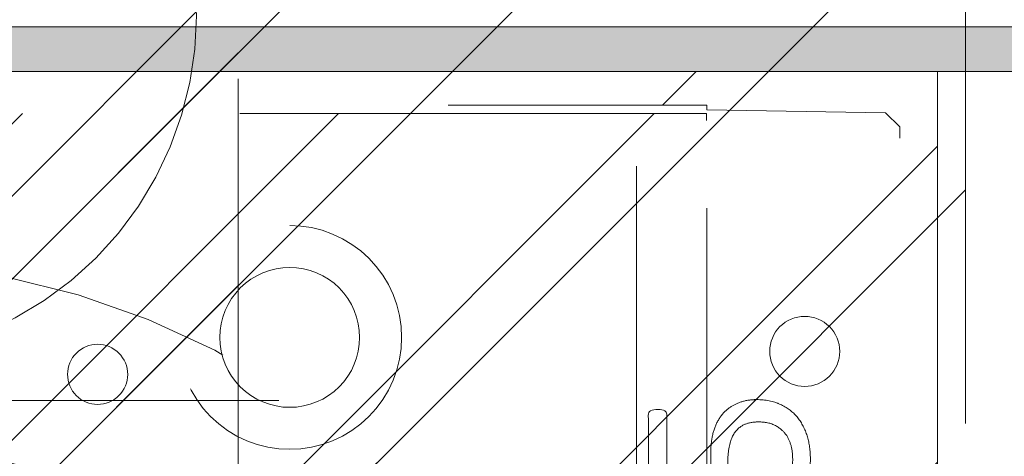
# Model space of a CAD drawing. Header units: inches. Extents: x -467 to -298, y -222 to 20.
# Tile 54 of 57: x -343.06 to -340.29, y 14.83 to 16.06. Entities that reach past the tile are written whole.
import ezdxf

# ---------------------------------------------------------------- set-up
doc = ezdxf.new("R2010")
doc.units = ezdxf.units.IN
doc.header["$LTSCALE"] = 32
doc.header["$MEASUREMENT"] = 0
doc.linetypes.add('Dash Style-1', pattern=[0.083328, 0.041656, -0.041672])
for name, color, linetype, lineweight in [('DashLine', 7, 'Dash Style-1', 13), ('DashLineFill', 7, 'Dash Style-1', 13), ('Drawing', 7, 'Continuous', 18), ('Metal__PL', 7, 'Continuous', 18), ('None', 7, 'Continuous', 18), ('SolidLine', 7, 'Continuous', 15), ('TFL_1', 7, 'Continuous', 13)]:
    doc.layers.add(name, color=color, linetype=linetype, lineweight=lineweight)
doc.layers.add('Metal_Black', color=7, linetype='Continuous', lineweight=13, true_color=0x4c4c4c)
pattern_1 = [(45, (0, 0), (-1.613, 1.9357), []), (45, (-1.0608, 1.0608), (-0.472346, 0.41676), [])]

# ---------------------------------------------------------------- blocks, each defined once
blk = doc.blocks.new('1BRPFY-Leg_Plate (2D)')
at = {"layer": 'DashLineFill', "linetype": 'Continuous', "lineweight": 13}
h = blk.add_hatch(dxfattribs=at)
h.set_pattern_fill('Steel', color=253, style=0, pattern_type=2)
h.set_pattern_definition(pattern_1)
edge = h.paths.add_edge_path()
edge.add_arc((-1.7047, -1.7047), 0.126, 180, 270)
edge.add_line((-1.7047, -1.8307), (1.7047, -1.8307))
edge.add_arc((1.7047, -1.7047), 0.126, 270, 360)
edge.add_line((1.8307, -1.7047), (1.8307, 1.7047))
edge.add_arc((1.7047, 1.7047), 0.126, 0, 90)
edge.add_line((1.7047, 1.8307), (-1.7047, 1.8307))
edge.add_arc((-1.7047, 1.7047), 0.126, 90, 180)
edge.add_line((-1.8307, 1.7047), (-1.8307, -1.7047))
at = {"layer": 'DashLineFill', "flags": 128}
blk.add_lwpolyline([(-1.8307, -1.7047, 0.414214), (-1.7047, -1.8307), (1.7047, -1.8307, 0.414214), (1.8307, -1.7047), (1.8307, 1.7047, 0.414214), (1.7047, 1.8307), (-1.7047, 1.8307, 0.414214), (-1.8307, 1.7047)], format="xyb", close=True, dxfattribs=at)
blk = doc.blocks.new('Group-18')
at = {"layer": 'Metal_Black', "color": 7}
for points, knots in [([(2.5417, 1.8328), (2.5767, 1.8328), (2.634, 1.8088), (2.6727, 1.7645), (2.693, 1.7036), (2.693, 1.6445), (2.6856, 1.6076), (2.6782, 1.5781), (2.669, 1.5596), (2.6653, 1.5541), (2.6598, 1.5523), (2.6543, 1.5504), (2.6446, 1.5504), (2.634, 1.5504), (2.6247, 1.5523), (2.6173, 1.5541), (2.6155, 1.5578), (2.6155, 1.5633), (2.6247, 1.5781), (2.634, 1.6021), (2.6432, 1.639), (2.6432, 1.687), (2.6321, 1.7257), (2.6081, 1.7534), (2.573, 1.77), (2.5251, 1.77), (2.4937, 1.7571), (2.4715, 1.7294), (2.4605, 1.6851), (2.4605, 1.6353), (2.4642, 1.6039), (2.4642, 1.5818), (2.4549, 1.5726), (2.3516, 1.5726), (2.2482, 1.5726), (2.2372, 1.5836), (2.2372, 1.6934), (2.2372, 1.7959), (2.2409, 1.7996), (2.2464, 1.8033), (2.2575, 1.8051), (2.2759, 1.8051), (2.2888, 1.7977), (2.2888, 1.7082), (2.2888, 1.6242), (2.3525, 1.6242), (2.4162, 1.6242), (2.4143, 1.6372), (2.4125, 1.663), (2.4125, 1.7184), (2.4309, 1.7756), (2.4642, 1.8125), (2.5121, 1.8328), (2.5417, 1.8328)], [0, 0, 0, 0.016248, 0.032495, 0.048743, 0.064991, 0.07474, 0.084488, 0.094237, 0.103985, 0.113734, 0.123483, 0.133231, 0.143955, 0.155653, 0.167352, 0.17905, 0.190748, 0.214145, 0.237542, 0.260938, 0.284335, 0.304389, 0.324444, 0.344498, 0.364552, 0.381743, 0.398934, 0.416124, 0.433315, 0.445134, 0.456952, 0.465394, 0.473836, 0.532936, 0.541379, 0.549822, 0.625104, 0.627919, 0.630733, 0.633547, 0.636362, 0.642928, 0.649495, 0.749089, 0.749089, 0.824606, 0.824606, 0.840082, 0.855558, 0.891668, 0.927779, 0.963889, 1, 1, 1]), ([(2.6635, 1.5144), (2.6709, 1.5181), (2.6801, 1.52), (2.6856, 1.5144), (2.6875, 1.4997), (2.6875, 1.4798), (2.6875, 1.4646), (2.6838, 1.4572), (2.6801, 1.4535), (2.6764, 1.4517), (2.5878, 1.4019), (2.4992, 1.352), (2.5878, 1.3022), (2.6764, 1.2524), (2.6801, 1.2505), (2.6838, 1.245), (2.6875, 1.2395), (2.6875, 1.2242), (2.6875, 1.2044), (2.6847, 1.185), (2.6709, 1.1878), (2.6635, 1.1915), (2.5611, 1.2533), (2.4586, 1.3151), (2.359, 1.2561), (2.2593, 1.197), (2.2519, 1.1933), (2.2381, 1.1906), (2.2353, 1.2099), (2.2353, 1.2339), (2.2372, 1.2468), (2.239, 1.2542), (2.2446, 1.2579), (2.2464, 1.2598), (2.3304, 1.3077), (2.4143, 1.3557), (2.3304, 1.4037), (2.2464, 1.4517), (2.2446, 1.4535), (2.239, 1.4554), (2.2372, 1.4628), (2.2353, 1.4738), (2.2353, 1.496), (2.2381, 1.5154), (2.2519, 1.5126), (2.2593, 1.5089), (2.3581, 1.4508), (2.4568, 1.3926), (2.5601, 1.4535), (2.6635, 1.5144)], [0, 0, 0, 0.005797, 0.011593, 0.01739, 0.023187, 0.027776, 0.031157, 0.034538, 0.03792, 0.03792, 0.121199, 0.121199, 0.204479, 0.204479, 0.20786, 0.211241, 0.214623, 0.219212, 0.225008, 0.236602, 0.242398, 0.242398, 0.326423, 0.326423, 0.407782, 0.407782, 0.413578, 0.425171, 0.430968, 0.435937, 0.440905, 0.445874, 0.450842, 0.450842, 0.634953, 0.634953, 0.819063, 0.819063, 0.824031, 0.829, 0.833968, 0.838937, 0.843905, 0.853843, 0.858811, 0.858811, 0.927786, 0.927786, 1, 1, 1]), ([(2.3682, 1.159), (2.4033, 1.159), (2.4568, 1.1368), (2.4937, 1.0962), (2.5158, 1.0372), (2.5158, 0.9698), (2.5158, 0.9449), (2.5961, 0.9449), (2.6801, 0.9449), (2.6838, 0.9412), (2.6856, 0.9338), (2.6875, 0.9227), (2.6875, 0.9061), (2.6856, 0.8951), (2.6838, 0.8877), (2.6801, 0.884), (2.4697, 0.884), (2.2501, 0.884), (2.2372, 0.8987), (2.2372, 0.956), (2.2372, 1.0187), (2.2409, 1.0445), (2.2482, 1.0814), (2.2704, 1.1184), (2.3018, 1.146), (2.3442, 1.159), (2.3682, 1.159)], [0, 0, 0, 0.066268, 0.132535, 0.198803, 0.26507, 0.303966, 0.303966, 0.429297, 0.43506, 0.440822, 0.446584, 0.452347, 0.456957, 0.461567, 0.466177, 0.470786, 0.728938, 0.745073, 0.761208, 0.845107, 0.870922, 0.896738, 0.922553, 0.948369, 0.974184, 1, 1, 1]), ([(2.3737, 1.0962), (2.3461, 1.0962), (2.3091, 1.0759), (2.2925, 1.0464), (2.287, 1.015), (2.287, 0.9716), (2.287, 0.9449), (2.3765, 0.9449), (2.466, 0.9449), (2.466, 0.9716), (2.466, 1.0242), (2.4531, 1.0611), (2.4273, 1.0851), (2.394, 1.0962), (2.3737, 1.0962)], [0, 0, 0, 0.053098, 0.106195, 0.159293, 0.212391, 0.297937, 0.297937, 0.584068, 0.584068, 0.669615, 0.752211, 0.834807, 0.917404, 1, 1, 1]), ([(2.6764, 0.821), (2.6801, 0.821), (2.6838, 0.8191), (2.6856, 0.8117), (2.6875, 0.7988), (2.6875, 0.7804), (2.6856, 0.7693), (2.6838, 0.7619), (2.6782, 0.7582), (2.6727, 0.7564), (2.6201, 0.7361), (2.5675, 0.7158), (2.5491, 0.7084), (2.5195, 0.6936), (2.4974, 0.6715), (2.4863, 0.642), (2.4863, 0.6023), (2.4863, 0.5829), (2.5814, 0.5829), (2.6801, 0.5829), (2.6838, 0.5792), (2.6856, 0.5718), (2.6875, 0.5608), (2.6875, 0.5441), (2.6856, 0.5331), (2.6838, 0.5257), (2.6801, 0.522), (2.4688, 0.522), (2.2482, 0.522), (2.2372, 0.5368), (2.2372, 0.5921), (2.2372, 0.6567), (2.239, 0.6789), (2.2409, 0.6881), (2.2446, 0.7139), (2.2649, 0.7545), (2.2944, 0.7804), (2.3331, 0.7951), (2.3774, 0.7951), (2.4143, 0.7822), (2.442, 0.7601), (2.4605, 0.7268), (2.4679, 0.7084), (2.4734, 0.7195), (2.4882, 0.7379), (2.5085, 0.7527), (2.5361, 0.7656), (2.5528, 0.773), (2.6017, 0.7933), (2.6506, 0.8136), (2.6635, 0.8191), (2.6746, 0.821), (2.6764, 0.821)], [0, 0, 0, 0.004018, 0.008035, 0.012053, 0.01607, 0.020088, 0.024105, 0.028123, 0.03214, 0.03214, 0.070951, 0.070951, 0.084634, 0.098317, 0.112001, 0.125684, 0.138745, 0.138745, 0.202807, 0.205295, 0.207782, 0.21027, 0.212758, 0.214748, 0.216739, 0.218729, 0.220719, 0.332671, 0.339637, 0.346603, 0.391882, 0.407555, 0.423229, 0.423229, 0.466696, 0.510164, 0.553631, 0.597099, 0.640566, 0.684033, 0.727501, 0.770968, 0.770968, 0.798042, 0.825115, 0.852188, 0.879262, 0.879262, 0.958132, 0.958132, 0.979066, 1, 1, 1]), ([(2.3627, 0.7324), (2.335, 0.7324), (2.2999, 0.7084), (2.2907, 0.6807), (2.2888, 0.6715), (2.287, 0.6493), (2.287, 0.6078), (2.287, 0.5829), (2.3627, 0.5829), (2.4383, 0.5829), (2.4383, 0.6115), (2.4383, 0.6641), (2.4273, 0.6973), (2.4051, 0.7213), (2.3774, 0.7324), (2.3627, 0.7324)], [0, 0, 0, 0.142515, 0.285031, 0.285031, 0.330993, 0.376955, 0.445899, 0.445899, 0.655281, 0.655281, 0.734439, 0.800829, 0.867219, 0.93361, 1, 1, 1]), ([(2.5564, 0.4546), (2.5786, 0.4546), (2.6137, 0.4436), (2.6432, 0.4251), (2.6635, 0.3974), (2.6856, 0.3476), (2.6856, 0.2406), (2.6856, 0.1741), (2.6746, 0.1594), (2.4614, 0.1594), (2.2482, 0.1594), (2.2372, 0.1741), (2.2372, 0.2323), (2.2372, 0.3236), (2.2538, 0.3753), (2.2815, 0.4085), (2.3239, 0.427), (2.3664, 0.427), (2.3959, 0.4196), (2.4199, 0.4048), (2.4402, 0.3808), (2.4457, 0.3679), (2.4494, 0.3864), (2.4679, 0.4177), (2.4955, 0.4417), (2.5343, 0.4546), (2.5564, 0.4546)], [0, 0, 0, 0.031455, 0.06291, 0.094366, 0.125821, 0.188731, 0.266159, 0.275837, 0.285516, 0.435531, 0.44521, 0.454888, 0.521427, 0.574659, 0.627891, 0.681123, 0.734355, 0.762747, 0.791139, 0.819531, 0.847924, 0.847924, 0.885943, 0.923962, 0.961981, 1, 1, 1]), ([(2.5601, 0.3919), (2.5398, 0.3919), (2.5103, 0.379), (2.49, 0.355), (2.4789, 0.3181), (2.4789, 0.2544), (2.4789, 0.2184), (2.5574, 0.2184), (2.6358, 0.2184), (2.6358, 0.2618), (2.6358, 0.3458), (2.6081, 0.379), (2.5786, 0.3919), (2.5601, 0.3919)], [0, 0, 0, 0.079156, 0.158312, 0.237468, 0.316624, 0.419526, 0.419526, 0.643799, 0.643799, 0.767809, 0.883905, 0.941952, 1, 1, 1]), ([(2.3571, 0.3661), (2.3405, 0.3661), (2.3147, 0.3568), (2.2962, 0.3365), (2.287, 0.3052), (2.287, 0.2498), (2.287, 0.2184), (2.359, 0.2184), (2.4309, 0.2184), (2.4309, 0.2526), (2.4309, 0.3089), (2.4199, 0.3384), (2.3996, 0.3568), (2.3719, 0.3661), (2.3571, 0.3661)], [0, 0, 0, 0.074499, 0.148998, 0.223496, 0.297995, 0.395417, 0.395417, 0.61891, 0.61891, 0.724928, 0.793696, 0.862464, 0.931232, 1, 1, 1]), ([(2.6616, 0.0835), (2.669, 0.0835), (2.6829, 0.0808), (2.6856, 0.0725), (2.6856, -0.0466), (2.6856, -0.1656), (2.6838, -0.1693), (2.6782, -0.173), (2.669, -0.1748), (2.6561, -0.1748), (2.6469, -0.173), (2.6413, -0.1711), (2.6376, -0.1656), (2.6376, -0.1167), (2.6376, -0.0696), (2.4679, -0.0696), (2.2981, -0.0696), (2.3239, -0.113), (2.3497, -0.1564), (2.3516, -0.1619), (2.3534, -0.1711), (2.3497, -0.1748), (2.3387, -0.1767), (2.3262, -0.1767), (2.3165, -0.1767), (2.311, -0.1748), (2.3073, -0.1711), (2.3055, -0.1674), (2.2722, -0.1158), (2.239, -0.0641), (2.2372, -0.0623), (2.2372, -0.0586), (2.2353, -0.053), (2.2353, -0.036), (2.2353, -0.018), (2.239, -0.0124), (2.2427, -0.0106), (2.4411, -0.0106), (2.6376, -0.0106), (2.6376, 0.03), (2.6376, 0.0743), (2.6413, 0.078), (2.6469, 0.0817), (2.6561, 0.0835), (2.6616, 0.0835)], [0, 0, 0, 0.00261, 0.007831, 0.010441, 0.176195, 0.178805, 0.181415, 0.184026, 0.186636, 0.188594, 0.190551, 0.192509, 0.194467, 0.244389, 0.244389, 0.424498, 0.424498, 0.47805, 0.47805, 0.484241, 0.490432, 0.496622, 0.502813, 0.507071, 0.510941, 0.514811, 0.518682, 0.518682, 0.576295, 0.576295, 0.578743, 0.58119, 0.583638, 0.590247, 0.593184, 0.596122, 0.599059, 0.911881, 0.911881, 0.976501, 0.982376, 0.988251, 0.994125, 1, 1, 1])]:
    blk.add_open_spline(points, degree=2, knots=knots, dxfattribs=at)
blk = doc.blocks.new('1BRPX5-Util_Bkt_Sm-F (2D)')
at = {"layer": 'DashLineFill', "linetype": 'Continuous', "lineweight": 13}
h = blk.add_hatch(dxfattribs=at)
h.set_pattern_fill('Steel', color=253, style=0, pattern_type=2)
h.set_pattern_definition(pattern_1)
edge = h.paths.add_edge_path()
edge.add_line((-4.4685, 4.4134), (-3.1299, 4.4134))
edge.add_line((-3.1299, 4.4134), (-3.1299, -1.8543))
edge.add_line((-3.1299, -1.8543), (-4.4685, -1.8543))
edge.add_line((-4.4685, -1.8543), (-4.4685, -1.9882))
edge.add_line((-4.4685, -1.9882), (-2.4213, -1.9882))
edge.add_line((-2.4213, -1.9882), (-2.4213, -2.3661))
edge.add_arc((-2.3031, -2.3661), 0.1181, 180, 270)
edge.add_line((-2.3031, -2.4843), (2.3031, -2.4843))
edge.add_arc((2.3031, -2.3661), 0.1181, 270, 360)
edge.add_line((2.4213, -2.3661), (2.4213, -1.9882))
edge.add_line((2.4213, -1.9882), (4.4685, -1.9882))
edge.add_line((4.4685, -1.9882), (4.4685, -1.8543))
edge.add_line((4.4685, -1.8543), (3.1299, -1.8543))
edge.add_line((3.1299, -1.8543), (3.1299, 4.4134))
edge.add_line((3.1299, 4.4134), (4.4685, 4.4134))
edge.add_line((4.4685, 4.4134), (4.4685, 4.5472))
edge.add_line((4.4685, 4.5472), (2.4213, 4.5472))
edge.add_line((2.4213, 4.5472), (2.4213, 4.9252))
edge.add_arc((2.3031, 4.9252), 0.1181, 0, 90)
edge.add_line((2.3031, 5.0433), (-2.3031, 5.0433))
edge.add_arc((-2.3031, 4.9252), 0.1181, 90, 180)
edge.add_line((-2.4213, 4.9252), (-2.4213, 4.5472))
edge.add_line((-2.4213, 4.5472), (-4.4685, 4.5472))
edge.add_line((-4.4685, 4.5472), (-4.4685, 4.4134))
at = {"layer": 'DashLineFill', "flags": 128}
blk.add_lwpolyline([(-4.4685, 4.4134), (-3.1299, 4.4134), (-3.1299, -1.8543), (-4.4685, -1.8543), (-4.4685, -1.9882), (-2.4213, -1.9882), (-2.4213, -2.3661, 0.414214), (-2.3031, -2.4843), (2.3031, -2.4843, 0.414214), (2.4213, -2.3661), (2.4213, -1.9882), (4.4685, -1.9882), (4.4685, -1.8543), (3.1299, -1.8543), (3.1299, 4.4134), (4.4685, 4.4134), (4.4685, 4.5472), (2.4213, 4.5472), (2.4213, 4.9252, 0.414214), (2.3031, 5.0433), (-2.3031, 5.0433, 0.414214), (-2.4213, 4.9252), (-2.4213, 4.5472), (-4.4685, 4.5472)], format="xyb", close=True, dxfattribs=at)
at = {"layer": 'Metal_Black', "color": 7}
blk.add_blockref('Group-18', (0, 0), dxfattribs=at)
blk = doc.blocks.new('Slate-LegBrace (2D)')
at = {"layer": 'DashLineFill', "linetype": 'Continuous', "lineweight": 13}
h = blk.add_hatch(dxfattribs=at)
h.set_pattern_fill('Steel', color=253, style=0, pattern_type=2)
h.set_pattern_definition(pattern_1)
edge = h.paths.add_edge_path()
edge.add_line((-2.1996, 0.1352), (-1.3748, 0.1352))
edge.add_arc((0, 0.0136), 1.3801, 5.0546, 174.9454, ccw=False)
edge.add_line((1.3748, 0.1352), (2.1997, 0.1352))
edge.add_arc((0.0001, 0.0171), 2.2028, 3.0731, 176.9269)
h = blk.add_hatch(dxfattribs=at)
h.set_pattern_fill('Steel', color=253, style=0, pattern_type=2)
h.set_pattern_definition(pattern_1)
h.paths.add_polyline_path([(0.6865, 1.8192), (0.6783, 1.8196), (0.67, 1.8209), (0.662, 1.8229), (0.6542, 1.8257), (0.6467, 1.8293), (0.6395, 1.8335), (0.6329, 1.8385), (0.6267, 1.8441), (0.6212, 1.8502), (0.6162, 1.8569), (0.6119, 1.864), (0.6084, 1.8716), (0.6056, 1.8794), (0.6036, 1.8874), (0.6024, 1.8957), (0.602, 1.904), (0.6024, 1.9123), (0.6036, 1.9205), (0.6057, 1.9285), (0.6085, 1.9363), (0.612, 1.9438), (0.6163, 1.951), (0.6213, 1.9576), (0.6268, 1.9638), (0.633, 1.9694), (0.6397, 1.9743), (0.6468, 1.9786), (0.6543, 1.9821), (0.6622, 1.9849), (0.6702, 1.9869), (0.6784, 1.9881), (0.6867, 1.9885), (0.695, 1.9881), (0.7032, 1.9869), (0.7113, 1.9848), (0.7191, 1.982), (0.7266, 1.9785), (0.7337, 1.9742), (0.7404, 1.9692), (0.7466, 1.9637), (0.7521, 1.9575), (0.7571, 1.9508), (0.7613, 1.9437), (0.7649, 1.9362), (0.7677, 1.9284), (0.7697, 1.9203), (0.7709, 1.9121), (0.7713, 1.9038), (0.7709, 1.8955), (0.7696, 1.8873), (0.7676, 1.8792), (0.7648, 1.8714), (0.7612, 1.8639), (0.757, 1.8568), (0.752, 1.8501), (0.7464, 1.844), (0.7403, 1.8384), (0.7336, 1.8334), (0.7265, 1.8292), (0.7189, 1.8256), (0.7111, 1.8228), (0.7031, 1.8208), (0.6948, 1.8196)])
at = {"layer": 'DashLineFill', "flags": 128}
blk.add_lwpolyline([(-2.1996, 0.1352), (-1.3748, 0.1352, -0.915455), (1.3748, 0.1352), (2.1997, 0.1352, 0.947752)], format="xyb", close=True, dxfattribs=at)
blk.add_lwpolyline([(0.6865, 1.8192), (0.6783, 1.8196), (0.67, 1.8209), (0.662, 1.8229), (0.6542, 1.8257), (0.6467, 1.8293), (0.6395, 1.8335), (0.6329, 1.8385), (0.6267, 1.8441), (0.6212, 1.8502), (0.6162, 1.8569), (0.6119, 1.864), (0.6084, 1.8716), (0.6056, 1.8794), (0.6036, 1.8874), (0.6024, 1.8957), (0.602, 1.904), (0.6024, 1.9123), (0.6036, 1.9205), (0.6057, 1.9285), (0.6085, 1.9363), (0.612, 1.9438), (0.6163, 1.951), (0.6213, 1.9576), (0.6268, 1.9638), (0.633, 1.9694), (0.6397, 1.9743), (0.6468, 1.9786), (0.6543, 1.9821), (0.6622, 1.9849), (0.6702, 1.9869), (0.6784, 1.9881), (0.6867, 1.9885), (0.695, 1.9881), (0.7032, 1.9869), (0.7113, 1.9848), (0.7191, 1.982), (0.7266, 1.9785), (0.7337, 1.9742), (0.7404, 1.9692), (0.7466, 1.9637), (0.7521, 1.9575), (0.7571, 1.9508), (0.7613, 1.9437), (0.7649, 1.9362), (0.7677, 1.9284), (0.7697, 1.9203), (0.7709, 1.9121), (0.7713, 1.9038), (0.7709, 1.8955), (0.7696, 1.8873), (0.7676, 1.8792), (0.7648, 1.8714), (0.7612, 1.8639), (0.757, 1.8568), (0.752, 1.8501), (0.7464, 1.844), (0.7403, 1.8384), (0.7336, 1.8334), (0.7265, 1.8292), (0.7189, 1.8256), (0.7111, 1.8228), (0.7031, 1.8208), (0.6948, 1.8196)], close=True, dxfattribs=at)
blk = doc.blocks.new('TLLegSleeve (2D)')
at = {"layer": 'DashLineFill', "linetype": 'Continuous', "lineweight": 13}
h = blk.add_hatch(dxfattribs=at)
h.set_pattern_fill('Steel', color=253, style=0, pattern_type=2)
h.set_pattern_definition(pattern_1)
edge = h.paths.add_edge_path()
edge.add_line((1.0827, 1.4023), (1.0827, 2.9134))
edge.add_arc((0, 2.9134), 1.0827, 0, 180)
edge.add_line((-1.0827, 2.9134), (-1.0827, 1.4023))
edge.add_arc((0, 0), 1.7717, 127.6699, 412.3301)
edge.add_line((1.0827, 1.4023), (1.0827, 1.4023))
edge = h.paths.add_edge_path()
edge.add_arc((0, 2.9134), 0.748, 180, 360)
edge.add_arc((0, 2.9134), 0.748, 0, 180)
edge.add_line((-0.748, 2.9134), (-0.748, 2.9134))
edge = h.paths.add_edge_path()
edge.add_arc((0, 0), 1.437, 180, 360)
edge.add_arc((0, 0), 1.437, 0, 180)
edge.add_line((-1.437, 0), (-1.437, 0))
at = {"layer": 'DashLine', "color": 8, "flags": 128}
blk.add_lwpolyline([(0.9646, 2.9134), (0.9599, 2.8188), (0.946, 2.7252), (0.923, 2.6334), (0.8911, 2.5443), (0.8507, 2.4587), (0.802, 2.3775), (0.7456, 2.3015), (0.6821, 2.2313), (0.6119, 2.1678), (0.5359, 2.1114), (0.4547, 2.0627), (0.3691, 2.0222), (0.28, 1.9904), (0.1882, 1.9674), (0.0945, 1.9535), (0, 1.9488), (-0.0945, 1.9535), (-0.1882, 1.9674), (-0.28, 1.9904), (-0.3691, 2.0222), (-0.4547, 2.0627), (-0.5359, 2.1114), (-0.6119, 2.1678), (-0.6821, 2.2313), (-0.7456, 2.3015), (-0.802, 2.3775), (-0.8507, 2.4587), (-0.8911, 2.5443), (-0.923, 2.6334), (-0.946, 2.7252), (-0.9599, 2.8188), (-0.9646, 2.9134), (-0.9599, 3.0079), (-0.946, 3.1016), (-0.923, 3.1934), (-0.8911, 3.2825), (-0.8507, 3.3681), (-0.802, 3.4493), (-0.7456, 3.5253), (-0.6821, 3.5954), (-0.6119, 3.659), (-0.5359, 3.7154), (-0.4547, 3.7641), (-0.3691, 3.8045), (-0.28, 3.8364), (-0.1882, 3.8594), (-0.0945, 3.8733), (0, 3.878), (0.0945, 3.8733), (0.1882, 3.8594), (0.28, 3.8364), (0.3691, 3.8045), (0.4547, 3.7641), (0.5359, 3.7154), (0.6119, 3.659), (0.6821, 3.5954), (0.7456, 3.5253), (0.802, 3.4493), (0.8507, 3.3681), (0.8911, 3.2825), (0.923, 3.1934), (0.946, 3.1016), (0.9599, 3.0079)], close=True, dxfattribs=at)
at = {"layer": 'DashLineFill', "flags": 128}
for points in [[(1.0827, 1.4023), (1.0827, 2.9134, 1), (-1.0827, 2.9134), (-1.0827, 1.4023, 2.931619), (1.0827, 1.4023)], [(-0.748, 2.9134, 1), (0.748, 2.9134, 1), (-0.748, 2.9134)]]:
    blk.add_lwpolyline(points, format="xyb", close=True, dxfattribs=at)
blk = doc.blocks.new('Group-19')
at = {"layer": 'SolidLine', "flags": 128}
blk.add_lwpolyline([(43.248, -5.315, -0.414214), (44.9606, -3.6024, -0.414214), (46.6732, -5.315, -0.414214), (44.9606, -7.0276, -0.414214)], format="xyb", close=True, dxfattribs=at)
at = {"layer": 'TFL_1', "color": 7}
for name in ['1BRPX5-Util_Bkt_Sm-F (2D)', 'TLLegSleeve (2D)', 'Slate-LegBrace (2D)', '1BRPFY-Leg_Plate (2D)']:
    blk.add_blockref(name, (44.9606, -5.315), dxfattribs=at)
blk = doc.blocks.new('Group-20')
at = {"layer": 'None'}
blk.add_blockref('Group-19', (0, 0), dxfattribs=at)
blk = doc.blocks.new('SL Utility Cabinet (2D)')
at = {"layer": 'None'}
blk.add_blockref('Group-20', (0, 0), dxfattribs=at)
at = {"layer": 'Drawing', "color": 0, "flags": 1}
for tag in ['Tag', 'Catalog', 'Option1', 'Option2', 'Option3', 'Option4', 'Option5', 'Option6', 'Option7', 'Option8', 'Option9', 'Option10', 'Option11', 'Option12', 'Custom', 'FinishGroup', 'Discount', 'Item2', 'Item3', 'Item6', 'Item8', 'Item9', 'Item10', 'Item12', 'Item13', 'Item16', 'Item18', 'Item19', 'Item20', 'Item21', 'Item22', 'Item23', 'Item24', 'Item25', 'Item1', 'Item4', 'Item5', 'Item7', 'Item11', 'Item14', 'Item15', 'Item17']:
    blk.add_attdef(tag, (-29.0328, 17.0583), '', height=0.00709, dxfattribs=at)
blk = doc.blocks.new('Group-32')
at = {"layer": 'Metal__PL', "linetype": 'Continuous', "lineweight": 0, "transparency": 33554687}
blk.add_hatch(color=7, dxfattribs=at).paths.add_polyline_path([(1.4764, -2.4331), (68.2874, -2.4331), (68.2874, -2.5591), (1.4764, -2.5591)])
at = {"layer": 'DashLine', "flags": 128}
blk.add_lwpolyline([(0, -2.5591), (69.7638, -2.5591), (69.7638, -24.0157), (0, -24.0157)], close=True, dxfattribs=at)
at = {"layer": 'Metal__PL', "linetype": 'Continuous', "transparency": 33554687, "flags": 128}
blk.add_lwpolyline([(1.4764, -2.4331), (68.2874, -2.4331), (68.2874, -2.5591), (1.4764, -2.5591)], close=True, dxfattribs=at)
at = {"layer": 'SolidLine', "flags": 128}
blk.add_lwpolyline([(0, -2.5591), (69.7638, -2.5591), (69.7638, -24.0157), (0, -24.0157)], close=True, dxfattribs=at)
blk = doc.blocks.new('1BRPT9-Bracket (2D)')
at = {"layer": 'DashLineFill', "linetype": 'Continuous', "lineweight": 13}
h = blk.add_hatch(dxfattribs=at)
h.set_pattern_fill('Steel', color=253, style=0, pattern_type=2)
h.set_pattern_definition(pattern_1)
edge = h.paths.add_edge_path()
edge.add_arc((1.6779, -8.4882), 0.252, 270, 360)
edge.add_line((1.9299, -8.4882), (1.9299, -7.4803))
edge.add_line((1.9299, -7.4803), (2.3236, -7.4803))
edge.add_line((2.3236, -7.4803), (2.3236, 7.4611))
edge.add_line((2.3236, 7.4611), (1.9299, 7.4803))
edge.add_line((1.9299, 7.4803), (1.9299, 8.4882))
edge.add_arc((1.6779, 8.4882), 0.252, 360, 450)
edge.add_line((1.6779, 8.7402), (-2.3221, 8.7402))
edge.add_line((-2.3221, 8.7402), (-2.3221, -8.7402))
edge.add_line((-2.3221, -8.7402), (1.6779, -8.7402))
h = blk.add_hatch(dxfattribs=at)
h.set_pattern_fill('Steel', color=253, style=0, pattern_type=2)
h.set_pattern_definition(pattern_1)
h.paths.add_polyline_path([(-1.1488, -8.4252), (-1.1797, -8.4237), (-1.2103, -8.4191), (-1.2403, -8.4116), (-1.2694, -8.4012), (-1.2973, -8.388), (-1.3238, -8.3721), (-1.3486, -8.3537), (-1.3716, -8.3329), (-1.3923, -8.31), (-1.4107, -8.2852), (-1.4266, -8.2587), (-1.4398, -8.2308), (-1.4502, -8.2017), (-1.4577, -8.1717), (-1.4623, -8.1411), (-1.4638, -8.1102), (-1.4623, -8.0794), (-1.4577, -8.0488), (-1.4502, -8.0188), (-1.4398, -7.9897), (-1.4266, -7.9618), (-1.4107, -7.9353), (-1.3923, -7.9104), (-1.3716, -7.8875), (-1.3486, -7.8668), (-1.3238, -7.8484), (-1.2973, -7.8325), (-1.2694, -7.8193), (-1.2403, -7.8088), (-1.2103, -7.8013), (-1.1797, -7.7968), (-1.1488, -7.7953), (-1.118, -7.7968), (-1.0874, -7.8013), (-1.0574, -7.8088), (-1.0283, -7.8193), (-1.0004, -7.8325), (-0.9739, -7.8484), (-0.949, -7.8668), (-0.9261, -7.8875), (-0.9054, -7.9104), (-0.887, -7.9353), (-0.8711, -7.9618), (-0.8579, -7.9897), (-0.8474, -8.0188), (-0.8399, -8.0488), (-0.8354, -8.0794), (-0.8339, -8.1102), (-0.8354, -8.1411), (-0.8399, -8.1717), (-0.8474, -8.2017), (-0.8579, -8.2308), (-0.8711, -8.2587), (-0.887, -8.2852), (-0.9054, -8.31), (-0.9261, -8.3329), (-0.949, -8.3537), (-0.9739, -8.3721), (-1.0004, -8.388), (-1.0283, -8.4012), (-1.0574, -8.4116), (-1.0874, -8.4191), (-1.118, -8.4237)])
h = blk.add_hatch(dxfattribs=at)
h.set_pattern_fill('Steel', color=253, style=0, pattern_type=2)
h.set_pattern_definition(pattern_1)
h.paths.add_polyline_path([(-1.1488, -8.3071), (-1.1681, -8.3061), (-1.1872, -8.3033), (-1.206, -8.2986), (-1.2242, -8.2921), (-1.2416, -8.2838), (-1.2582, -8.2739), (-1.2737, -8.2624), (-1.288, -8.2494), (-1.301, -8.2351), (-1.3125, -8.2196), (-1.3224, -8.203), (-1.3307, -8.1856), (-1.3372, -8.1674), (-1.3419, -8.1486), (-1.3447, -8.1295), (-1.3457, -8.1102), (-1.3447, -8.0909), (-1.3419, -8.0718), (-1.3372, -8.0531), (-1.3307, -8.0349), (-1.3224, -8.0174), (-1.3125, -8.0009), (-1.301, -7.9854), (-1.288, -7.971), (-1.2737, -7.9581), (-1.2582, -7.9466), (-1.2416, -7.9366), (-1.2242, -7.9284), (-1.206, -7.9219), (-1.1872, -7.9172), (-1.1681, -7.9143), (-1.1488, -7.9134), (-1.1295, -7.9143), (-1.1104, -7.9172), (-1.0917, -7.9219), (-1.0735, -7.9284), (-1.056, -7.9366), (-1.0395, -7.9466), (-1.024, -7.9581), (-1.0096, -7.971), (-0.9967, -7.9854), (-0.9852, -8.0009), (-0.9752, -8.0174), (-0.967, -8.0349), (-0.9605, -8.0531), (-0.9558, -8.0718), (-0.9529, -8.0909), (-0.952, -8.1102), (-0.9529, -8.1295), (-0.9558, -8.1486), (-0.9605, -8.1674), (-0.967, -8.1856), (-0.9752, -8.203), (-0.9852, -8.2196), (-0.9967, -8.2351), (-1.0096, -8.2494), (-1.024, -8.2624), (-1.0395, -8.2739), (-1.056, -8.2838), (-1.0735, -8.2921), (-1.0917, -8.2986), (-1.1104, -8.3033), (-1.1295, -8.3061)])
at = {"layer": 'DashLineFill'}
blk.add_line((-2.1252, 8.7402), (-2.1252, -8.7402), dxfattribs=at)
at = {"layer": 'DashLineFill', "flags": 128}
blk.add_lwpolyline([(1.6779, -8.7402, 0.414214), (1.9299, -8.4882), (1.9299, -7.4803), (2.3236, -7.4803), (2.3236, 7.4611), (1.9299, 7.4803), (1.9299, 8.4882, 0.414214), (1.6779, 8.7402), (-2.3221, 8.7402), (-2.3221, -8.7402)], format="xyb", close=True, dxfattribs=at)
for points in [[(-1.1488, -8.4252), (-1.1797, -8.4237), (-1.2103, -8.4191), (-1.2403, -8.4116), (-1.2694, -8.4012), (-1.2973, -8.388), (-1.3238, -8.3721), (-1.3486, -8.3537), (-1.3716, -8.3329), (-1.3923, -8.31), (-1.4107, -8.2852), (-1.4266, -8.2587), (-1.4398, -8.2308), (-1.4502, -8.2017), (-1.4577, -8.1717), (-1.4623, -8.1411), (-1.4638, -8.1102), (-1.4623, -8.0794), (-1.4577, -8.0488), (-1.4502, -8.0188), (-1.4398, -7.9897), (-1.4266, -7.9618), (-1.4107, -7.9353), (-1.3923, -7.9104), (-1.3716, -7.8875), (-1.3486, -7.8668), (-1.3238, -7.8484), (-1.2973, -7.8325), (-1.2694, -7.8193), (-1.2403, -7.8088), (-1.2103, -7.8013), (-1.1797, -7.7968), (-1.1488, -7.7953), (-1.118, -7.7968), (-1.0874, -7.8013), (-1.0574, -7.8088), (-1.0283, -7.8193), (-1.0004, -7.8325), (-0.9739, -7.8484), (-0.949, -7.8668), (-0.9261, -7.8875), (-0.9054, -7.9104), (-0.887, -7.9353), (-0.8711, -7.9618), (-0.8579, -7.9897), (-0.8474, -8.0188), (-0.8399, -8.0488), (-0.8354, -8.0794), (-0.8339, -8.1102), (-0.8354, -8.1411), (-0.8399, -8.1717), (-0.8474, -8.2017), (-0.8579, -8.2308), (-0.8711, -8.2587), (-0.887, -8.2852), (-0.9054, -8.31), (-0.9261, -8.3329), (-0.949, -8.3537), (-0.9739, -8.3721), (-1.0004, -8.388), (-1.0283, -8.4012), (-1.0574, -8.4116), (-1.0874, -8.4191), (-1.118, -8.4237)], [(-1.1488, -8.3071), (-1.1681, -8.3061), (-1.1872, -8.3033), (-1.206, -8.2986), (-1.2242, -8.2921), (-1.2416, -8.2838), (-1.2582, -8.2739), (-1.2737, -8.2624), (-1.288, -8.2494), (-1.301, -8.2351), (-1.3125, -8.2196), (-1.3224, -8.203), (-1.3307, -8.1856), (-1.3372, -8.1674), (-1.3419, -8.1486), (-1.3447, -8.1295), (-1.3457, -8.1102), (-1.3447, -8.0909), (-1.3419, -8.0718), (-1.3372, -8.0531), (-1.3307, -8.0349), (-1.3224, -8.0174), (-1.3125, -8.0009), (-1.301, -7.9854), (-1.288, -7.971), (-1.2737, -7.9581), (-1.2582, -7.9466), (-1.2416, -7.9366), (-1.2242, -7.9284), (-1.206, -7.9219), (-1.1872, -7.9172), (-1.1681, -7.9143), (-1.1488, -7.9134), (-1.1295, -7.9143), (-1.1104, -7.9172), (-1.0917, -7.9219), (-1.0735, -7.9284), (-1.056, -7.9366), (-1.0395, -7.9466), (-1.024, -7.9581), (-1.0096, -7.971), (-0.9967, -7.9854), (-0.9852, -8.0009), (-0.9752, -8.0174), (-0.967, -8.0349), (-0.9605, -8.0531), (-0.9558, -8.0718), (-0.9529, -8.0909), (-0.952, -8.1102), (-0.9529, -8.1295), (-0.9558, -8.1486), (-0.9605, -8.1674), (-0.967, -8.1856), (-0.9752, -8.203), (-0.9852, -8.2196), (-0.9967, -8.2351), (-1.0096, -8.2494), (-1.024, -8.2624), (-1.0395, -8.2739), (-1.056, -8.2838), (-1.0735, -8.2921), (-1.0917, -8.2986), (-1.1104, -8.3033), (-1.1295, -8.3061)]]:
    blk.add_lwpolyline(points, close=True, dxfattribs=at)
blk = doc.blocks.new('1BRPT8_Cover (2D)')
at = {"layer": 'DashLineFill', "linetype": 'Continuous', "lineweight": 13}
h = blk.add_hatch(dxfattribs=at)
h.set_pattern_fill('Steel', color=253, style=0, pattern_type=2)
h.set_pattern_definition(pattern_1)
h.paths.add_polyline_path([(-1.5945, -8.7638), (-2.3228, -8.7638), (-2.3228, -8.7511), (-2.8261, -8.7423), (-2.8664, -8.7028), (-2.8664, -6.673), (-2.8472, -6.6533), (-2.3228, -6.6441), (-2.3228, -6.5842), (-2.8472, -6.5751), (-2.8664, -6.5554), (-2.8664, -4.4682), (-2.8472, -4.4486), (-2.3228, -4.4394), (-2.3228, -4.3795), (-2.8472, -4.3703), (-2.8664, -4.3507), (-2.8664, -2.2635), (-2.8472, -2.2438), (-2.3228, -2.2347), (-2.3228, -2.1748), (-2.8472, -2.1656), (-2.8664, -2.1459), (-2.8664, -0.0588), (-2.8472, -0.0391), (-2.3228, -0.03), (-2.3228, 0.03), (-2.8472, 0.0391), (-2.8664, 0.0588), (-2.8664, 2.1459), (-2.8472, 2.1656), (-2.3228, 2.1748), (-2.3228, 2.2347), (-2.8472, 2.2438), (-2.8664, 2.2635), (-2.8664, 4.3507), (-2.8472, 4.3703), (-2.3228, 4.3795), (-2.3228, 4.4394), (-2.8472, 4.4486), (-2.8664, 4.4682), (-2.8655, 6.5554), (-2.8472, 6.5751), (-2.3228, 6.5842), (-2.3228, 6.6441), (-2.8472, 6.6533), (-2.8664, 6.673), (-2.8664, 8.7028), (-2.8261, 8.7423), (-1.5945, 8.7638), (-1.5945, 8.8583), (-2.9724, 8.8583), (-2.9724, -8.8583), (-1.5945, -8.8583)])
h = blk.add_hatch(dxfattribs=at)
h.set_pattern_fill('Steel', color=253, style=0, pattern_type=2)
h.set_pattern_definition(pattern_1)
h.paths.add_polyline_path([(-2.3228, 8.8583), (-2.3228, -8.8583), (-2.9724, -8.8583), (-2.9724, 8.8583)])
at = {"layer": 'DashLineFill', "flags": 128}
for points in [[(-1.5945, -8.7638), (-2.3228, -8.7638), (-2.3228, -8.7511), (-2.8261, -8.7423), (-2.8664, -8.7028), (-2.8664, -6.673), (-2.8472, -6.6533), (-2.3228, -6.6441), (-2.3228, -6.5842), (-2.8472, -6.5751), (-2.8664, -6.5554), (-2.8664, -4.4682), (-2.8472, -4.4486), (-2.3228, -4.4394), (-2.3228, -4.3795), (-2.8472, -4.3703), (-2.8664, -4.3507), (-2.8664, -2.2635), (-2.8472, -2.2438), (-2.3228, -2.2347), (-2.3228, -2.1748), (-2.8472, -2.1656), (-2.8664, -2.1459), (-2.8664, -0.0588), (-2.8472, -0.0391), (-2.3228, -0.03), (-2.3228, 0.03), (-2.8472, 0.0391), (-2.8664, 0.0588), (-2.8664, 2.1459), (-2.8472, 2.1656), (-2.3228, 2.1748), (-2.3228, 2.2347), (-2.8472, 2.2438), (-2.8664, 2.2635), (-2.8664, 4.3507), (-2.8472, 4.3703), (-2.3228, 4.3795), (-2.3228, 4.4394), (-2.8472, 4.4486), (-2.8664, 4.4682), (-2.8655, 6.5554), (-2.8472, 6.5751), (-2.3228, 6.5842), (-2.3228, 6.6441), (-2.8472, 6.6533), (-2.8664, 6.673), (-2.8664, 8.7028), (-2.8261, 8.7423), (-1.5945, 8.7638), (-1.5945, 8.8583), (-2.9724, 8.8583), (-2.9724, -8.8583), (-1.5945, -8.8583)], [(-2.3228, 8.8583), (-2.3228, -8.8583), (-2.9724, -8.8583), (-2.9724, 8.8583)]]:
    blk.add_lwpolyline(points, close=True, dxfattribs=at)
at = {"layer": 'SolidLine', "flags": 128}
blk.add_lwpolyline([(-2.5, -8.0709), (-2.5005, -8.0805), (-2.5019, -8.0901), (-2.5042, -8.0994), (-2.5075, -8.1085), (-2.5116, -8.1173), (-2.5166, -8.1255), (-2.5223, -8.1333), (-2.5288, -8.1405), (-2.536, -8.1469), (-2.5437, -8.1527), (-2.552, -8.1577), (-2.5608, -8.1618), (-2.5699, -8.1651), (-2.5792, -8.1674), (-2.5888, -8.1688), (-2.5984, -8.1693), (-2.6081, -8.1688), (-2.6176, -8.1674), (-2.627, -8.1651), (-2.6361, -8.1618), (-2.6448, -8.1577), (-2.6531, -8.1527), (-2.6609, -8.1469), (-2.668, -8.1405), (-2.6745, -8.1333), (-2.6803, -8.1255), (-2.6852, -8.1173), (-2.6894, -8.1085), (-2.6926, -8.0994), (-2.695, -8.0901), (-2.6964, -8.0805), (-2.6969, -8.0709), (-2.6964, -8.0612), (-2.695, -8.0517), (-2.6926, -8.0423), (-2.6894, -8.0332), (-2.6852, -8.0245), (-2.6803, -8.0162), (-2.6745, -8.0084), (-2.668, -8.0013), (-2.6609, -7.9948), (-2.6531, -7.989), (-2.6448, -7.9841), (-2.6361, -7.9799), (-2.627, -7.9767), (-2.6176, -7.9743), (-2.6081, -7.9729), (-2.5984, -7.9724), (-2.5888, -7.9729), (-2.5792, -7.9743), (-2.5699, -7.9767), (-2.5608, -7.9799), (-2.552, -7.9841), (-2.5437, -7.989), (-2.536, -7.9948), (-2.5288, -8.0013), (-2.5223, -8.0084), (-2.5166, -8.0162), (-2.5116, -8.0245), (-2.5075, -8.0332), (-2.5042, -8.0423), (-2.5019, -8.0517), (-2.5005, -8.0612)], close=True, dxfattribs=at)
blk = doc.blocks.new('Group-59')
at = {"layer": 'None', "color": 7, "rotation": 180}
for name in ['1BRPT8_Cover (2D)', '1BRPT9-Bracket (2D)']:
    blk.add_blockref(name, (61.878, -11.4173), dxfattribs=at)
at = {"layer": 'None', "color": 7}
blk.add_blockref('1BRPFY-Leg_Plate (2D)', (61.878, -5.315), dxfattribs=at)
blk = doc.blocks.new('Group-61')
at = {"layer": 'None'}
blk.add_blockref('Group-32', (0, 0), dxfattribs=at)
blk.add_blockref('Group-59', (0, 0), dxfattribs=at)
blk = doc.blocks.new('SL Credenza Desk Top (2D)')
at = {"layer": 'None'}
blk.add_blockref('Group-61', (0, 0), dxfattribs=at)
at = {"layer": 'Drawing', "color": 0, "flags": 1}
for tag in ['Tag', 'Catalog', 'Option1', 'Option2', 'Option3', 'Option4', 'Option5', 'Option6', 'Option7', 'Option8', 'Option9', 'Option10', 'Option11', 'Option12', 'Custom', 'FinishGroup', 'Discount', 'Item2', 'Item3', 'Item6', 'Item9', 'Item10', 'Item12', 'Item13', 'Item16', 'Item19', 'Item20', 'Item21', 'Item22', 'Item23', 'Item24', 'Item25', 'Item8', 'Item18', 'Item1', 'Item4', 'Item5', 'Item7', 'Item11', 'Item14', 'Item15', 'Item17']:
    blk.add_attdef(tag, (-45.8716, 8.9537), '', height=0.00709, dxfattribs=at)

msp = doc.modelspace()

# ---------------------------------------------------------------- block references
at = {"layer": 'Drawing'}
msp.add_blockref('SL Utility Cabinet (2D)', (-388.4921, 18.4764), dxfattribs=at)

# ---------------------------------------------------------------- next in the draw order: block references
msp.add_blockref('SL Credenza Desk Top (2D)', (-405.3309, 18.4764), dxfattribs=at)

doc.saveas('drawing.dxf')
